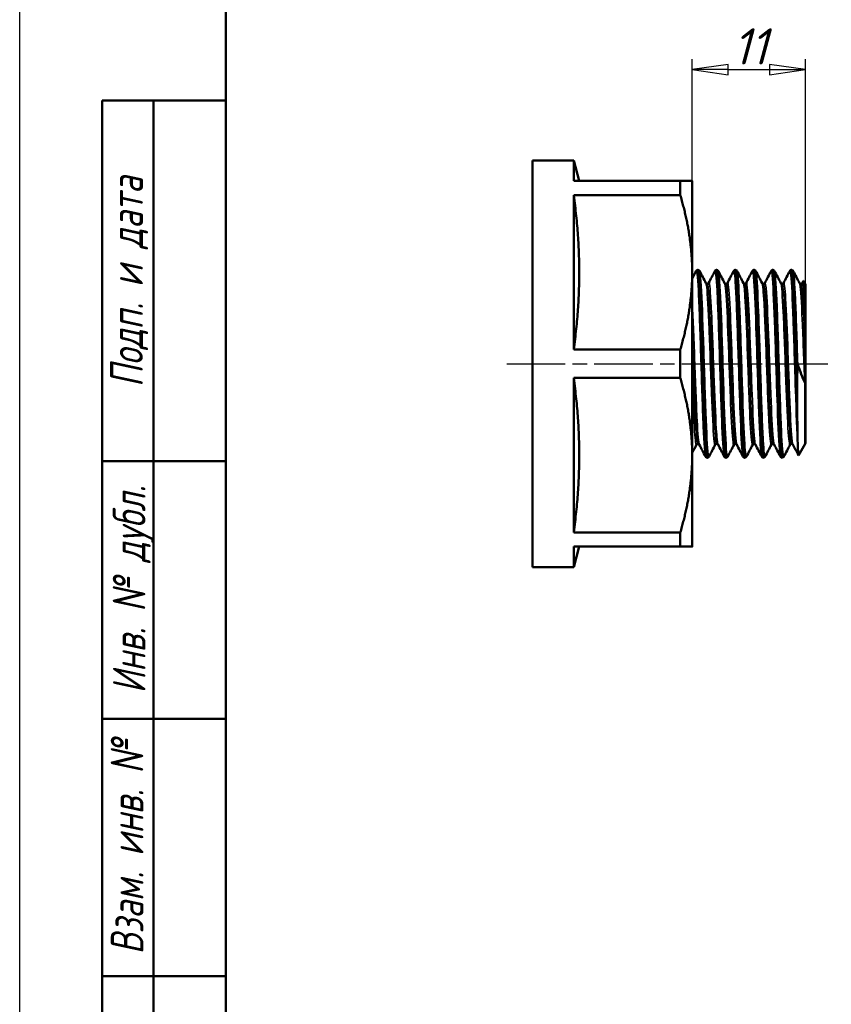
# Model space of a CAD drawing. Header units: millimetres. Extents: x -73 to 691, y -69 to 356.
# Tile 2 of 9: x 0 to 79, y 62 to 158. Entities that reach past the tile are written whole.
import ezdxf
from ezdxf.enums import TextEntityAlignment as Align

# ---------------------------------------------------------------- set-up
doc = ezdxf.new("R2010")
doc.units = ezdxf.units.MM
doc.linetypes.add('CHAIN', pattern=[0.7087, 0.4724, -0.0591, 0.1181, -0.0591])
for name, color, linetype, lineweight in [('Видимые тонкие (ГОСТ)', 7, 'Continuous', 35), ('Видимый контур (ГОСТ)', 7, 'Continuous', 50), ('Кромка (ГОСТ)', 7, 'Continuous', 50), ('Обозначение (ГОСТ)', 7, 'Continuous', 25), ('Осевая линия (ГОСТ)', 7, 'Continuous', 25), ('Размер (ГОСТ)', 7, 'Continuous', 25), ('Эскизная геометрия (ГОСТ)', 7, 'Continuous', 50)]:
    doc.layers.add(name, color=color, linetype=linetype, lineweight=lineweight)
doc.styles.get("Standard").update_dxf_attribs({"font": 'GOST Common Italic.ttf'})
doc.styles.add('Альтернативный текст (ГОСТ)', font='txt', dxfattribs={"width": 0.8})
doc.styles.add('Обычный текст (ГОСТ)', font='GOST Common Italic.ttf')
doc.dimstyles.new('Обычный (ГОСТ)', dxfattribs={"dimtxt": 3.5, "dimasz": 3.5, "dimexe": 1, "dimexo": 0, "dimgap": 0.5, "dimtad": 1, "dimrnd": 1e-08, "dimtxsty": 'Обычный текст (ГОСТ)', "dimblk": 'Filled-1', "dimcen": 0.09, "dimdle": 15, "dimclrd": 256, "dimclre": 256, "dimclrt": 256, "dimazin": 2, "dimtfac": 0.714286, "dimtdec": 3, "dimtmove": 0, "dimatfit": 3, "dimfxl": 1, "dimtolj": 1, "dimlwd": 25, "dimlwe": 25, "dimarcsym": 0})

# ---------------------------------------------------------------- blocks, each defined once
blk = doc.blocks.new('ГОСТ - Доп. графы 1')
at = {"layer": 'Эскизная геометрия (ГОСТ)'}
for p, q in [((-12, 0), (-12, 145)), ((-12, 145), (0, 145)), ((-7, 145), (-7, 0)), ((-12, 110), (-7, 110)), ((-7, 110), (0, 110)), ((-12, 85), (-7, 85)), ((-7, 85), (0, 85)), ((-12, 60), (-7, 60)), ((-7, 60), (0, 60))]:
    blk.add_line(p, q, dxfattribs=at)
at = {"layer": 'Обозначение (ГОСТ)', "char_height": 3.17, "attachment_point": 5, "rotation": 90, "style": 'Альтернативный текст (ГОСТ)'}
for s, insert, width in [('\\fGOST Common|b0|i1;\\H3.1700;Подп. и дата', (-9.373, 127.414), 34.76787), ('\\fGOST Common|b0|i1;\\H3.1700;Инв. № дубл.', (-8.947, 97.547), 24.84382), ('\\fGOST Common|b0|i1;\\H3.1700;Взам. инв. №', (-9.575, 72.532), 24.86686)]:
    blk.add_mtext(s, dxfattribs=dict(at, insert=insert, width=width))
at = {"layer": 'Обозначение (ГОСТ)', "lineweight": 30, "width": 0.8, "flags": 17}
for tag, p in [('Подп._и_дата_2', (-3.532, 127.511)), ('Инв._номер_дубликата', (-3.406, 97.466)), ('Взамен_инв._номера', (-3.46, 72.529)), ('Подп._и_дата_1', (-3.422, 42.352)), ('ИНВЕНТАРНЫЙ_НОМЕР', (-3.329, 12.683))]:
    blk.add_attdef(tag, text='', height=3.17, rotation=90, dxfattribs=at).set_placement(p, align=Align.MIDDLE_CENTER)
blk = doc.blocks.new('Рамки ГОСТ_ граница 297x210')
at = {"layer": 'Кромка (ГОСТ)', "lineweight": 25}
blk.add_line((0, 0), (0, 297), dxfattribs=at)
at = {"layer": 'Кромка (ГОСТ)'}
blk.add_line((20, 292), (20, 5), dxfattribs=at)
blk = doc.blocks.new('Filled-1')
at = {"color": 0}
for p, q in [((0, 0), (-1, 0.143)), ((-1, 0.143), (-1, -0.143)), ((-1, 0), (0, 0)), ((-1, -0.143), (0, 0))]:
    blk.add_line(p, q, dxfattribs=at)
at = {"color": 0, "flags": 128}
blk.add_lwpolyline([(-1, -0.143), (0, 0), (-1, 0.143), (-1, -0.143)], dxfattribs=at)
at = {"color": 0}
blk.add_solid([(-1, -0.143), (0, 0), (-1, 0.143), (-1, -0.143)], dxfattribs=at)
blk = doc.blocks.new('*D12')
at = {"layer": 'Defpoints', "color": 0, "linetype": 'Continuous', "transparency": 16777216}
for p in [(76.269, 153.01), (65.269, 142.197), (76.269, 132.16)]:
    blk.add_point(p, dxfattribs=at)
at = {"layer": 'Размер (ГОСТ)', "linetype": 'Continuous', "lineweight": 25, "transparency": 16777216}
for p, q in [((65.269, 142.197), (65.269, 154.01)), ((76.269, 132.16), (76.269, 154.01)), ((68.769, 153.01), (72.769, 153.01))]:
    blk.add_line(p, q, dxfattribs=at)
at = {"layer": 'Размер (ГОСТ)', "linetype": 'Continuous', "lineweight": 25, "transparency": 16777216, "xscale": 3.5, "yscale": 3.5, "zscale": 3.5, "rotation": 180}
blk.add_blockref('Filled-1', (65.269, 153.01), dxfattribs=at)
at = {"layer": 'Размер (ГОСТ)', "linetype": 'Continuous', "lineweight": 25, "transparency": 16777216, "xscale": 3.5, "yscale": 3.5, "zscale": 3.5}
blk.add_blockref('Filled-1', (76.269, 153.01), dxfattribs=at)
at = {"layer": 'Размер (ГОСТ)', "linetype": 'Continuous', "lineweight": 25, "transparency": 16777216, "insert": (69.229, 157.01), "char_height": 3.5, "attachment_point": 1, "style": 'Обычный текст (ГОСТ)'}
blk.add_mtext('\\A1;11', dxfattribs=at)

msp = doc.modelspace()

# ---------------------------------------------------------------- linework, layer by layer
at = {"layer": 'Видимые тонкие (ГОСТ)'}
for points, knots in [([(66.564, 115.443), (66.564, 115.443), (66.563, 115.444), (66.563, 115.444), (66.489, 115.593), (66.414, 116.68), (66.34, 118.407), (66.265, 120.13), (66.191, 122.471), (66.117, 124.789), (66.042, 127.126), (65.967, 129.413), (65.892, 131.016), (65.817, 132.609), (65.743, 133.508), (65.668, 133.467), (65.664, 133.465), (65.66, 133.459), (65.656, 133.451)], [39.33138, 39.33138, 39.33138, 39.33138, 39.333688, 39.333688, 39.333688, 40.107093, 40.107093, 40.107093, 40.878574, 40.878574, 40.878574, 41.656381, 41.656381, 41.656381, 42.429336, 42.429336, 42.429336, 42.472972, 42.472972, 42.472972, 42.472972]), ([(66.904, 115.452), (66.865, 115.378), (66.826, 115.54), (66.787, 115.944), (66.713, 116.723), (66.638, 118.39), (66.563, 120.486), (66.489, 122.576), (66.414, 125.066), (66.34, 127.275), (66.265, 129.478), (66.191, 131.375), (66.117, 132.447), (66.076, 133.029), (66.036, 133.365), (65.996, 133.443)], [32.925251, 32.925251, 32.925251, 32.925251, 33.327225, 33.327225, 33.327225, 34.102939, 34.102939, 34.102939, 34.876344, 34.876344, 34.876344, 35.647825, 35.647825, 35.647825, 36.066844, 36.066844, 36.066844, 36.066844]), ([(68.38, 115.445), (68.371, 115.461), (68.362, 115.49), (68.353, 115.532), (68.279, 115.888), (68.204, 117.18), (68.129, 119.049), (68.055, 120.916), (67.98, 123.337), (67.905, 125.646), (67.831, 127.952), (67.756, 130.119), (67.682, 131.552), (67.612, 132.896), (67.542, 133.581), (67.472, 133.451)], [33.048194, 33.048194, 33.048194, 33.048194, 33.140081, 33.140081, 33.140081, 33.916062, 33.916062, 33.916062, 34.69082, 34.69082, 34.69082, 35.464453, 35.464453, 35.464453, 36.189787, 36.189787, 36.189787, 36.189787]), ([(68.72, 115.451), (68.673, 115.363), (68.625, 115.629), (68.578, 116.242), (68.503, 117.213), (68.428, 119.044), (68.353, 121.227), (68.279, 123.407), (68.204, 125.912), (68.129, 128.051), (68.055, 130.187), (67.98, 131.933), (67.905, 132.808), (67.874, 133.173), (67.843, 133.385), (67.812, 133.443)], [26.642066, 26.642066, 26.642066, 26.642066, 27.132028, 27.132028, 27.132028, 27.909331, 27.909331, 27.909331, 28.685313, 28.685313, 28.685313, 29.460071, 29.460071, 29.460071, 29.783659, 29.783659, 29.783659, 29.783659]), ([(70.196, 115.448), (70.178, 115.481), (70.16, 115.567), (70.141, 115.709), (70.067, 116.286), (69.992, 117.77), (69.918, 119.755), (69.844, 121.738), (69.769, 124.198), (69.695, 126.462), (69.62, 128.724), (69.546, 130.763), (69.472, 132.023), (69.41, 133.06), (69.349, 133.559), (69.288, 133.449)], [26.765009, 26.765009, 26.765009, 26.765009, 26.954588, 26.954588, 26.954588, 27.727296, 27.727296, 27.727296, 28.499521, 28.499521, 28.499521, 29.271285, 29.271285, 29.271285, 29.906602, 29.906602, 29.906602, 29.906602]), ([(70.536, 115.447), (70.479, 115.344), (70.422, 115.765), (70.365, 116.665), (70.29, 117.841), (70.216, 119.822), (70.141, 122.064), (70.067, 124.305), (69.992, 126.782), (69.918, 128.815), (69.844, 130.847), (69.769, 132.412), (69.695, 133.083), (69.672, 133.285), (69.65, 133.405), (69.628, 133.446)], [20.358881, 20.358881, 20.358881, 20.358881, 20.950623, 20.950623, 20.950623, 21.723839, 21.723839, 21.723839, 22.496547, 22.496547, 22.496547, 23.268771, 23.268771, 23.268771, 23.500474, 23.500474, 23.500474, 23.500474]), ([(72.012, 115.45), (71.986, 115.498), (71.96, 115.654), (71.934, 115.919), (71.859, 116.682), (71.784, 118.34), (71.709, 120.434), (71.634, 122.525), (71.56, 125.028), (71.485, 127.248), (71.41, 129.467), (71.335, 131.378), (71.26, 132.453), (71.208, 133.202), (71.156, 133.54), (71.104, 133.445)], [20.481824, 20.481824, 20.481824, 20.481824, 20.752626, 20.752626, 20.752626, 21.530073, 21.530073, 21.530073, 22.306841, 22.306841, 22.306841, 23.082956, 23.082956, 23.082956, 23.623416, 23.623416, 23.623416, 23.623416]), ([(72.352, 115.445), (72.288, 115.328), (72.223, 115.89), (72.159, 117.035), (72.084, 118.369), (72.009, 120.479), (71.934, 122.778), (71.859, 125.076), (71.784, 127.536), (71.709, 129.476), (71.634, 131.416), (71.56, 132.814), (71.485, 133.284), (71.471, 133.369), (71.458, 133.424), (71.444, 133.448)], [14.075696, 14.075696, 14.075696, 14.075696, 14.743726, 14.743726, 14.743726, 15.521877, 15.521877, 15.521877, 16.299324, 16.299324, 16.299324, 17.076092, 17.076092, 17.076092, 17.217288, 17.217288, 17.217288, 17.217288]), ([(73.828, 115.451), (73.795, 115.514), (73.761, 115.755), (73.728, 116.172), (73.653, 117.096), (73.579, 118.873), (73.505, 121.018), (73.43, 123.163), (73.356, 125.652), (73.282, 127.804), (73.208, 129.956), (73.133, 131.747), (73.059, 132.69), (73.013, 133.276), (72.967, 133.53), (72.92, 133.444)], [14.198638, 14.198638, 14.198638, 14.198638, 14.546708, 14.546708, 14.546708, 15.318086, 15.318086, 15.318086, 16.089254, 16.089254, 16.089254, 16.860217, 16.860217, 16.860217, 17.340231, 17.340231, 17.340231, 17.340231]), ([(74.168, 115.443), (74.096, 115.306), (74.023, 116.052), (73.951, 117.492), (73.876, 118.969), (73.802, 121.161), (73.728, 123.467), (73.653, 125.773), (73.579, 128.168), (73.505, 129.996), (73.43, 131.825), (73.356, 133.067), (73.282, 133.384), (73.275, 133.415), (73.267, 133.437), (73.26, 133.45)], [7.79251, 7.79251, 7.79251, 7.79251, 8.544363, 8.544363, 8.544363, 9.315958, 9.315958, 9.315958, 10.087337, 10.087337, 10.087337, 10.858505, 10.858505, 10.858505, 10.934103, 10.934103, 10.934103, 10.934103]), ([(75.514, 116.589), (75.439, 117.731), (75.365, 119.686), (75.29, 121.918), (75.216, 124.15), (75.141, 126.632), (75.067, 128.684), (74.992, 130.736), (74.918, 132.334), (74.843, 133.041), (74.808, 133.38), (74.772, 133.512), (74.736, 133.443)], [8.367381, 8.367381, 8.367381, 8.367381, 9.140659, 9.140659, 9.140659, 9.913678, 9.913678, 9.913678, 10.686445, 10.686445, 10.686445, 11.057046, 11.057046, 11.057046, 11.057046]), ([(75.514, 124.402), (75.439, 126.728), (75.365, 129.044), (75.29, 130.716), (75.219, 132.319), (75.147, 133.311), (75.076, 133.451)], [3.136632, 3.136632, 3.136632, 3.136632, 3.909909, 3.909909, 3.909909, 4.650918, 4.650918, 4.650918, 4.650918]), ([(67.511, 116.615), (67.466, 116.53), (67.42, 116.729), (67.375, 117.211), (67.298, 118.027), (67.221, 119.645), (67.144, 121.594), (67.066, 123.573), (66.988, 125.867), (66.91, 127.79), (66.832, 129.697), (66.755, 131.213), (66.677, 131.89), (66.652, 132.106), (66.628, 132.236), (66.603, 132.281)], [32.916193, 32.916193, 32.916193, 32.916193, 33.387585, 33.387585, 33.387585, 34.185976, 34.185976, 34.185976, 34.996801, 34.996801, 34.996801, 35.801185, 35.801185, 35.801185, 36.057786, 36.057786, 36.057786, 36.057786]), ([(67.642, 116.68), (67.638, 116.68), (67.635, 116.681), (67.631, 116.685), (67.554, 116.763), (67.476, 117.715), (67.399, 119.26), (67.322, 120.804), (67.245, 122.919), (67.168, 124.988), (67.089, 127.108), (67.009, 129.15), (66.93, 130.487), (66.865, 131.594), (66.799, 132.206), (66.734, 132.213)], [32.986723, 32.986723, 32.986723, 32.986723, 33.024502, 33.024502, 33.024502, 33.82632, 33.82632, 33.82632, 34.627156, 34.627156, 34.627156, 35.448219, 35.448219, 35.448219, 36.128316, 36.128316, 36.128316, 36.128316]), ([(67.773, 116.613), (67.717, 116.725), (67.661, 117.267), (67.606, 118.179), (67.529, 119.443), (67.452, 121.399), (67.375, 123.477), (67.298, 125.552), (67.221, 127.723), (67.144, 129.356), (67.066, 131.015), (66.988, 132.097), (66.91, 132.278), (66.895, 132.313), (66.88, 132.314), (66.865, 132.284)], [33.057252, 33.057252, 33.057252, 33.057252, 33.634387, 33.634387, 33.634387, 34.433743, 34.433743, 34.433743, 35.232135, 35.232135, 35.232135, 36.04296, 36.04296, 36.04296, 36.198845, 36.198845, 36.198845, 36.198845]), ([(69.327, 116.615), (69.295, 116.552), (69.263, 116.632), (69.23, 116.861), (69.153, 117.407), (69.077, 118.795), (69, 120.621), (68.922, 122.468), (68.844, 124.74), (68.766, 126.762), (68.689, 128.779), (68.611, 130.52), (68.533, 131.468), (68.495, 131.934), (68.457, 132.206), (68.419, 132.279)], [26.633008, 26.633008, 26.633008, 26.633008, 26.967933, 26.967933, 26.967933, 27.765845, 27.765845, 27.765845, 28.573249, 28.573249, 28.573249, 29.379034, 29.379034, 29.379034, 29.774601, 29.774601, 29.774601, 29.774601]), ([(69.458, 116.682), (69.392, 116.688), (69.327, 117.299), (69.262, 118.405), (69.184, 119.707), (69.107, 121.678), (69.03, 123.741), (68.952, 125.838), (68.873, 128.003), (68.795, 129.582), (68.717, 131.153), (68.639, 132.125), (68.561, 132.209), (68.558, 132.213), (68.554, 132.215), (68.55, 132.215)], [26.703538, 26.703538, 26.703538, 26.703538, 27.383038, 27.383038, 27.383038, 28.183355, 28.183355, 28.183355, 28.996623, 28.996623, 28.996623, 29.804971, 29.804971, 29.804971, 29.84513, 29.84513, 29.84513, 29.84513]), ([(69.589, 116.615), (69.546, 116.698), (69.504, 117.029), (69.461, 117.596), (69.384, 118.621), (69.307, 120.404), (69.23, 122.425), (69.153, 124.445), (69.077, 126.677), (69, 128.472), (68.922, 130.289), (68.844, 131.634), (68.766, 132.107), (68.738, 132.281), (68.709, 132.336), (68.681, 132.28)], [26.774067, 26.774067, 26.774067, 26.774067, 27.215738, 27.215738, 27.215738, 28.014092, 28.014092, 28.014092, 28.812004, 28.812004, 28.812004, 29.619408, 29.619408, 29.619408, 29.91566, 29.91566, 29.91566, 29.91566]), ([(71.143, 116.612), (71.122, 116.57), (71.101, 116.589), (71.081, 116.672), (71.003, 116.978), (70.926, 118.158), (70.849, 119.865), (70.771, 121.571), (70.694, 123.781), (70.617, 125.848), (70.54, 127.912), (70.463, 129.806), (70.386, 130.975), (70.335, 131.734), (70.285, 132.18), (70.235, 132.28)], [20.349823, 20.349823, 20.349823, 20.349823, 20.566557, 20.566557, 20.566557, 21.368733, 21.368733, 21.368733, 22.170282, 22.170282, 22.170282, 22.971233, 22.971233, 22.971233, 23.491415, 23.491415, 23.491415, 23.491415]), ([(71.274, 116.686), (71.222, 116.691), (71.17, 117.069), (71.117, 117.792), (71.04, 118.867), (70.962, 120.688), (70.885, 122.719), (70.807, 124.749), (70.73, 126.96), (70.652, 128.702), (70.575, 130.442), (70.498, 131.69), (70.42, 132.078), (70.402, 132.169), (70.384, 132.213), (70.366, 132.211)], [20.420352, 20.420352, 20.420352, 20.420352, 20.962187, 20.962187, 20.962187, 21.766823, 21.766823, 21.766823, 22.570825, 22.570825, 22.570825, 23.374221, 23.374221, 23.374221, 23.561945, 23.561945, 23.561945, 23.561945]), ([(71.405, 116.615), (71.374, 116.672), (71.343, 116.859), (71.313, 117.177), (71.235, 117.975), (71.158, 119.589), (71.081, 121.543), (71.003, 123.496), (70.926, 125.763), (70.849, 127.679), (70.771, 129.593), (70.694, 131.131), (70.617, 131.842), (70.577, 132.211), (70.537, 132.355), (70.497, 132.279)], [20.490882, 20.490882, 20.490882, 20.490882, 20.809888, 20.809888, 20.809888, 21.612716, 21.612716, 21.612716, 22.414892, 22.414892, 22.414892, 23.216441, 23.216441, 23.216441, 23.632474, 23.632474, 23.632474, 23.632474]), ([(72.959, 116.607), (72.956, 116.601), (72.953, 116.596), (72.949, 116.593), (72.869, 116.515), (72.789, 117.388), (72.709, 118.94), (72.632, 120.448), (72.554, 122.576), (72.476, 124.69), (72.398, 126.802), (72.321, 128.871), (72.243, 130.286), (72.179, 131.448), (72.115, 132.155), (72.051, 132.284)], [14.066637, 14.066637, 14.066637, 14.066637, 14.101144, 14.101144, 14.101144, 14.931501, 14.931501, 14.931501, 15.73883, 15.73883, 15.73883, 16.545337, 16.545337, 16.545337, 17.20823, 17.20823, 17.20823, 17.20823]), ([(73.09, 116.687), (73.058, 116.686), (73.025, 116.828), (72.993, 117.118), (72.912, 117.833), (72.832, 119.442), (72.751, 121.434), (72.673, 123.367), (72.595, 125.633), (72.517, 127.555), (72.439, 129.474), (72.361, 131.025), (72.283, 131.743), (72.25, 132.054), (72.216, 132.208), (72.182, 132.207)], [14.137167, 14.137167, 14.137167, 14.137167, 14.47463, 14.47463, 14.47463, 15.309662, 15.309662, 15.309662, 16.119514, 16.119514, 16.119514, 16.928536, 16.928536, 16.928536, 17.27876, 17.27876, 17.27876, 17.27876]), ([(73.221, 116.61), (73.207, 116.635), (73.194, 116.686), (73.18, 116.764), (73.103, 117.204), (73.026, 118.498), (72.949, 120.268), (72.869, 122.11), (72.789, 124.445), (72.709, 126.541), (72.632, 128.58), (72.554, 130.365), (72.476, 131.368), (72.422, 132.068), (72.367, 132.38), (72.313, 132.281)], [14.207696, 14.207696, 14.207696, 14.207696, 14.349401, 14.349401, 14.349401, 15.147303, 15.147303, 15.147303, 15.97766, 15.97766, 15.97766, 16.784989, 16.784989, 16.784989, 17.349289, 17.349289, 17.349289, 17.349289]), ([(74.775, 116.608), (74.705, 116.479), (74.635, 117.06), (74.565, 118.224), (74.488, 119.503), (74.411, 121.469), (74.334, 123.55), (74.257, 125.629), (74.18, 127.796), (74.103, 129.417), (74.026, 131.038), (73.949, 132.094), (73.872, 132.277), (73.871, 132.28), (73.869, 132.284), (73.867, 132.287)], [7.783452, 7.783452, 7.783452, 7.783452, 8.511048, 8.511048, 8.511048, 9.310349, 9.310349, 9.310349, 10.1094, 10.1094, 10.1094, 10.908209, 10.908209, 10.908209, 10.925045, 10.925045, 10.925045, 10.925045]), ([(74.906, 116.684), (74.886, 116.682), (74.865, 116.738), (74.845, 116.853), (74.768, 117.29), (74.69, 118.578), (74.613, 120.341), (74.536, 122.103), (74.459, 124.315), (74.381, 126.329), (74.304, 128.342), (74.227, 130.131), (74.15, 131.17), (74.099, 131.851), (74.049, 132.204), (73.998, 132.208)], [7.853982, 7.853982, 7.853982, 7.853982, 8.06581, 8.06581, 8.06581, 8.867772, 8.867772, 8.867772, 9.669476, 9.669476, 9.669476, 10.470927, 10.470927, 10.470927, 10.995574, 10.995574, 10.995574, 10.995574]), ([(75.037, 116.607), (75.034, 116.614), (75.031, 116.621), (75.027, 116.63), (74.95, 116.847), (74.873, 117.938), (74.796, 119.584), (74.719, 121.23), (74.642, 123.409), (74.565, 125.485), (74.488, 127.561), (74.411, 129.507), (74.334, 130.756), (74.266, 131.864), (74.197, 132.411), (74.129, 132.286)], [7.924511, 7.924511, 7.924511, 7.924511, 7.95783, 7.95783, 7.95783, 8.75765, 8.75765, 8.75765, 9.557207, 9.557207, 9.557207, 10.356508, 10.356508, 10.356508, 11.066104, 11.066104, 11.066104, 11.066104]), ([(76.185, 122.631), (76.107, 124.673), (76.03, 126.906), (75.953, 128.675), (75.876, 130.444), (75.799, 131.727), (75.721, 132.147), (75.709, 132.216), (75.696, 132.262), (75.683, 132.285)], [2.908405, 2.908405, 2.908405, 2.908405, 3.709636, 3.709636, 3.709636, 4.510572, 4.510572, 4.510572, 4.641859, 4.641859, 4.641859, 4.641859]), ([(76.237, 125.274), (76.16, 127.343), (76.083, 129.305), (76.005, 130.581), (75.942, 131.63), (75.878, 132.205), (75.814, 132.212)], [3.248226, 3.248226, 3.248226, 3.248226, 4.051882, 4.051882, 4.051882, 4.712389, 4.712389, 4.712389, 4.712389]), ([(76.185, 130.156), (76.107, 131.599), (76.03, 132.39), (75.953, 132.299), (75.95, 132.296), (75.948, 132.292), (75.945, 132.287)], [3.954564, 3.954564, 3.954564, 3.954564, 4.7557952, 4.7557952, 4.7557952, 4.7829185, 4.7829185, 4.7829185, 4.7829185]), ([(65.957, 116.608), (65.886, 116.748), (65.816, 117.595), (65.746, 118.96), (65.667, 120.508), (65.587, 122.701), (65.508, 124.86), (65.428, 127.02), (65.349, 129.114), (65.269, 130.495)], [39.340438, 39.340438, 39.340438, 39.340438, 40.067823, 40.067823, 40.067823, 40.893278, 40.893278, 40.893278, 41.718733, 41.718733, 41.718733, 41.718733]), ([(65.826, 116.685), (65.804, 116.683), (65.782, 116.748), (65.759, 116.883), (65.682, 117.355), (65.605, 118.67), (65.528, 120.446), (65.451, 122.223), (65.374, 124.437), (65.297, 126.441), (65.288, 126.679), (65.278, 126.915), (65.269, 127.147)], [39.269908, 39.269908, 39.269908, 39.269908, 39.499446, 39.499446, 39.499446, 40.299632, 40.299632, 40.299632, 41.100238, 41.100238, 41.100238, 41.195653, 41.195653, 41.195653, 41.195653]), ([(65.695, 116.612), (65.633, 116.499), (65.57, 116.935), (65.508, 117.861), (65.428, 119.041), (65.349, 121), (65.269, 123.132)], [39.199379, 39.199379, 39.199379, 39.199379, 39.847119, 39.847119, 39.847119, 40.672574, 40.672574, 40.672574, 40.672574])]:
    msp.add_open_spline(points, degree=3, knots=knots, dxfattribs=at)
at = {"layer": 'Видимый контур (ГОСТ)'}
for p, q in [((49.769, 104.697), (49.769, 144.197)), ((49.769, 144.197), (53.769, 144.197)), ((53.769, 142.197), (53.769, 144.197)), ((54.305, 142.197), (53.769, 144.197)), ((64.114, 142.197), (53.769, 142.197)), ((64.114, 142.197), (64.114, 140.822)), ((65.269, 133.322), (65.269, 142.197)), ((64.114, 140.822), (53.769, 140.822)), ((53.769, 125.822), (53.769, 140.822)), ((65.269, 115.572), (65.269, 133.322)), ((65.817, 133.56), (65.834, 133.56)), ((67.633, 133.56), (67.65, 133.56)), ((69.449, 133.56), (69.466, 133.56)), ((71.266, 133.56), (71.283, 133.56)), ((73.082, 133.56), (73.099, 133.56)), ((74.898, 133.56), (74.915, 133.56)), ((75.945, 132.287), (76.059, 132.505)), ((76.238, 132.215), (76.069, 132.506)), ((76.238, 132.215), (76.238, 116.68)), ((76.269, 132.16), (76.238, 132.215)), ((76.238, 116.68), (76.238, 132.215)), ((76.269, 116.734), (76.269, 132.16)), ((64.114, 125.822), (53.769, 125.822)), ((64.114, 125.822), (64.114, 123.072)), ((64.114, 123.072), (53.769, 123.072)), ((53.769, 108.072), (53.769, 123.072)), ((75.461, 121.59), (75.461, 121.087)), ((76.238, 116.68), (75.592, 115.561)), ((76.269, 116.734), (76.238, 116.68)), ((65.269, 106.697), (65.269, 115.572)), ((66.725, 115.334), (66.742, 115.334)), ((68.541, 115.334), (68.558, 115.334)), ((70.357, 115.334), (70.374, 115.334)), ((72.174, 115.334), (72.191, 115.334)), ((73.99, 115.334), (74.007, 115.334)), ((64.114, 108.072), (53.769, 108.072)), ((64.114, 108.072), (64.114, 106.697)), ((64.114, 106.697), (53.769, 106.697)), ((53.769, 104.697), (53.769, 106.697)), ((54.305, 106.697), (53.769, 104.697)), ((49.769, 104.697), (53.769, 104.697))]:
    msp.add_line(p, q, dxfattribs=at)
for points, weights in [([(64.114, 142.197), (65.269, 142.197), (65.269, 142.197)], [1.00630263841, 1.03101684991, 1]), ([(53.769, 125.822), (54.787, 133.322), (53.769, 140.822)], [1, 1.11267605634, 1]), ([(65.269, 133.322), (65.269, 136.872), (64.114, 140.822)], [1, 1.03101684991, 1.00630263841]), ([(64.114, 125.822), (65.269, 129.772), (65.269, 133.322)], [1.00630263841, 1.03101684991, 1]), ([(53.769, 108.072), (54.787, 115.572), (53.769, 123.072)], [1, 1.11267605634, 1]), ([(65.269, 115.572), (65.269, 119.122), (64.114, 123.072)], [1, 1.03101684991, 1.00630263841]), ([(64.114, 108.072), (65.269, 112.022), (65.269, 115.572)], [1.00630263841, 1.03101684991, 1]), ([(65.269, 106.697), (65.269, 106.697), (64.114, 106.697)], [1, 1.03101684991, 1.00630263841])]:
    msp.add_rational_spline(points, weights, degree=2, dxfattribs=at)
for points in [[(65.269, 132.71), (65.398, 132.957), (65.527, 133.204), (65.656, 133.451)], [(65.996, 133.451), (66.198, 133.063), (66.4, 132.675), (66.603, 132.287)], [(66.865, 132.287), (67.067, 132.675), (67.27, 133.063), (67.472, 133.451)], [(67.812, 133.451), (68.014, 133.063), (68.217, 132.675), (68.419, 132.287)], [(68.681, 132.287), (68.883, 132.675), (69.086, 133.063), (69.288, 133.451)], [(69.628, 133.451), (69.83, 133.063), (70.033, 132.675), (70.235, 132.287)], [(70.497, 132.287), (70.699, 132.675), (70.902, 133.063), (71.104, 133.451)], [(71.444, 133.451), (71.646, 133.063), (71.849, 132.675), (72.051, 132.287)], [(72.313, 132.287), (72.515, 132.675), (72.718, 133.063), (72.92, 133.451)], [(73.26, 133.451), (73.462, 133.063), (73.665, 132.675), (73.867, 132.287)], [(74.129, 132.287), (74.332, 132.675), (74.534, 133.063), (74.736, 133.451)], [(75.076, 133.451), (75.279, 133.063), (75.481, 132.675), (75.683, 132.287)], [(65.695, 116.607), (65.553, 116.335), (65.411, 116.063), (65.269, 115.791)], [(66.564, 115.443), (66.362, 115.831), (66.159, 116.219), (65.957, 116.607)], [(67.511, 116.607), (67.309, 116.219), (67.106, 115.831), (66.904, 115.443)], [(68.38, 115.443), (68.178, 115.831), (67.975, 116.219), (67.773, 116.607)], [(69.327, 116.607), (69.125, 116.219), (68.922, 115.831), (68.72, 115.443)], [(70.196, 115.443), (69.994, 115.831), (69.791, 116.219), (69.589, 116.607)], [(71.143, 116.607), (70.941, 116.219), (70.738, 115.831), (70.536, 115.443)], [(72.012, 115.443), (71.81, 115.831), (71.607, 116.219), (71.405, 116.607)], [(72.959, 116.607), (72.757, 116.219), (72.554, 115.831), (72.352, 115.443)], [(73.828, 115.443), (73.626, 115.831), (73.423, 116.219), (73.221, 116.607)], [(74.775, 116.607), (74.573, 116.219), (74.37, 115.831), (74.168, 115.443)], [(75.582, 115.562), (75.401, 115.91), (75.219, 116.259), (75.037, 116.607)]]:
    msp.add_open_spline(points, degree=3, dxfattribs=at)
for points, knots in [([(65.656, 133.451), (65.664, 133.467), (65.675, 133.486), (65.709, 133.519), (65.724, 133.531), (65.764, 133.551), (65.79, 133.559), (65.817, 133.56)], [0, 0, 0, 0, 0.02826314, 0.02826314, 0.04295566, 0.04295566, 0.05817409, 0.05817409, 0.05817409, 0.05817409]), ([(65.817, 133.552), (65.857, 133.553), (65.897, 133.294), (65.938, 132.78), (66.012, 131.833), (66.086, 130.028), (66.16, 127.858), (66.235, 125.688), (66.309, 123.178), (66.383, 121.011), (66.457, 118.844), (66.531, 117.046), (66.606, 116.105), (66.646, 115.599), (66.685, 115.343), (66.725, 115.343)], [-42.412913, -42.412913, -42.412913, -42.412913, -41.994835, -41.994835, -41.994835, -41.224317, -41.224317, -41.224317, -40.454037, -40.454037, -40.454037, -39.683989, -39.683989, -39.683989, -39.269908, -39.269908, -39.269908, -39.269908]), ([(66.743, 115.335), (66.67, 115.333), (66.597, 116.23), (66.525, 117.796), (66.45, 119.397), (66.376, 121.679), (66.302, 124.019), (66.228, 126.353), (66.154, 128.718), (66.08, 130.471), (66.005, 132.237), (65.93, 133.362), (65.856, 133.535), (65.848, 133.552), (65.841, 133.56), (65.834, 133.559)], [32.98531, 32.98531, 32.98531, 32.98531, 33.739382, 33.739382, 33.739382, 34.510479, 34.510479, 34.510479, 35.279726, 35.279726, 35.279726, 36.054663, 36.054663, 36.054663, 36.128316, 36.128316, 36.128316, 36.128316]), ([(65.835, 133.56), (65.871, 133.558), (65.905, 133.544), (65.95, 133.514), (65.964, 133.498), (65.984, 133.472), (65.99, 133.461), (65.996, 133.451)], [0, 0, 0, 0, 0.02086614, 0.02086614, 0.04037668, 0.04037668, 0.05814502, 0.05814502, 0.05814502, 0.05814502]), ([(67.472, 133.451), (67.48, 133.467), (67.491, 133.486), (67.525, 133.519), (67.54, 133.531), (67.58, 133.551), (67.606, 133.559), (67.633, 133.56)], [0, 0, 0, 0, 0.02826314, 0.02826314, 0.04295566, 0.04295566, 0.05817409, 0.05817409, 0.05817409, 0.05817409]), ([(67.633, 133.553), (67.661, 133.556), (67.689, 133.431), (67.718, 133.176), (67.792, 132.505), (67.866, 130.939), (67.94, 128.902), (68.014, 126.865), (68.088, 124.381), (68.162, 122.123), (68.238, 119.805), (68.314, 117.755), (68.39, 116.556), (68.44, 115.76), (68.491, 115.346), (68.541, 115.341)], [-36.129728, -36.129728, -36.129728, -36.129728, -35.837024, -35.837024, -35.837024, -35.068245, -35.068245, -35.068245, -34.299658, -34.299658, -34.299658, -33.510517, -33.510517, -33.510517, -32.986723, -32.986723, -32.986723, -32.986723]), ([(68.559, 115.336), (68.55, 115.335), (68.542, 115.345), (68.534, 115.367), (68.459, 115.567), (68.384, 116.717), (68.31, 118.501), (68.235, 120.283), (68.161, 122.675), (68.086, 125.02), (68.012, 127.362), (67.937, 129.631), (67.863, 131.206), (67.792, 132.704), (67.721, 133.556), (67.65, 133.56)], [26.702125, 26.702125, 26.702125, 26.702125, 26.788411, 26.788411, 26.788411, 27.563487, 27.563487, 27.563487, 28.337266, 28.337266, 28.337266, 29.109848, 29.109848, 29.109848, 29.84513, 29.84513, 29.84513, 29.84513]), ([(67.651, 133.56), (67.687, 133.558), (67.722, 133.544), (67.767, 133.514), (67.781, 133.498), (67.8, 133.472), (67.806, 133.461), (67.812, 133.451)], [0, 0, 0, 0, 0.02086614, 0.02086614, 0.04037668, 0.04037668, 0.05814502, 0.05814502, 0.05814502, 0.05814502]), ([(69.288, 133.451), (69.296, 133.467), (69.307, 133.486), (69.341, 133.519), (69.356, 133.531), (69.396, 133.551), (69.422, 133.559), (69.449, 133.56)], [0, 0, 0, 0, 0.02826314, 0.02826314, 0.04295566, 0.04295566, 0.05817409, 0.05817409, 0.05817409, 0.05817409]), ([(69.449, 133.555), (69.47, 133.558), (69.49, 133.493), (69.511, 133.357), (69.585, 132.864), (69.66, 131.443), (69.734, 129.486), (69.809, 127.53), (69.883, 125.06), (69.958, 122.753), (70.032, 120.448), (70.106, 118.333), (70.181, 116.986), (70.24, 115.92), (70.299, 115.345), (70.357, 115.338)], [-29.846543, -29.846543, -29.846543, -29.846543, -29.633614, -29.633614, -29.633614, -28.860195, -28.860195, -28.860195, -28.087374, -28.087374, -28.087374, -27.315124, -27.315124, -27.315124, -26.703538, -26.703538, -26.703538, -26.703538]), ([(70.375, 115.338), (70.359, 115.336), (70.342, 115.376), (70.326, 115.461), (70.252, 115.85), (70.178, 117.169), (70.103, 119.058), (70.029, 120.945), (69.955, 123.381), (69.881, 125.7), (69.806, 128.017), (69.732, 130.191), (69.658, 131.631), (69.594, 132.869), (69.53, 133.552), (69.466, 133.558)], [20.41894, 20.41894, 20.41894, 20.41894, 20.587158, 20.587158, 20.587158, 21.358334, 21.358334, 21.358334, 22.12901, 22.12901, 22.12901, 22.899209, 22.899209, 22.899209, 23.561945, 23.561945, 23.561945, 23.561945]), ([(69.467, 133.56), (69.503, 133.558), (69.538, 133.544), (69.583, 133.514), (69.597, 133.498), (69.616, 133.472), (69.623, 133.461), (69.628, 133.451)], [0, 0, 0, 0, 0.02086614, 0.02086614, 0.04037668, 0.04037668, 0.05814502, 0.05814502, 0.05814502, 0.05814502]), ([(71.104, 133.451), (71.113, 133.467), (71.123, 133.486), (71.157, 133.519), (71.172, 133.531), (71.213, 133.551), (71.238, 133.559), (71.265, 133.56)], [0, 0, 0, 0, 0.02826314, 0.02826314, 0.04295566, 0.04295566, 0.05817409, 0.05817409, 0.05817409, 0.05817409]), ([(71.265, 133.558), (71.275, 133.56), (71.285, 133.545), (71.295, 133.514), (71.369, 133.28), (71.443, 132.111), (71.517, 130.326), (71.591, 128.541), (71.665, 126.161), (71.739, 123.83), (71.817, 121.391), (71.894, 119.039), (71.972, 117.467), (72.039, 116.104), (72.106, 115.341), (72.174, 115.336)], [-23.563357, -23.563357, -23.563357, -23.563357, -23.461627, -23.461627, -23.461627, -22.692314, -22.692314, -22.692314, -21.923407, -21.923407, -21.923407, -21.118641, -21.118641, -21.118641, -20.420352, -20.420352, -20.420352, -20.420352]), ([(71.283, 133.56), (71.32, 133.558), (71.354, 133.544), (71.399, 133.514), (71.413, 133.498), (71.432, 133.472), (71.439, 133.461), (71.444, 133.451)], [0, 0, 0, 0, 0.02086614, 0.02086614, 0.04037668, 0.04037668, 0.05814502, 0.05814502, 0.05814502, 0.05814502]), ([(72.191, 115.341), (72.166, 115.338), (72.141, 115.436), (72.116, 115.64), (72.041, 116.245), (71.966, 117.773), (71.891, 119.801), (71.817, 121.827), (71.742, 124.328), (71.667, 126.616), (71.592, 128.901), (71.518, 130.946), (71.443, 132.188), (71.39, 133.079), (71.336, 133.549), (71.283, 133.554)], [14.135754, 14.135754, 14.135754, 14.135754, 14.396836, 14.396836, 14.396836, 15.172887, 15.172887, 15.172887, 15.948242, 15.948242, 15.948242, 16.722927, 16.722927, 16.722927, 17.27876, 17.27876, 17.27876, 17.27876]), ([(72.92, 133.451), (72.929, 133.467), (72.939, 133.486), (72.973, 133.519), (72.988, 133.531), (73.029, 133.551), (73.055, 133.559), (73.081, 133.56)], [0, 0, 0, 0, 0.02826314, 0.02826314, 0.04295566, 0.04295566, 0.05817409, 0.05817409, 0.05817409, 0.05817409]), ([(73.081, 133.56), (73.084, 133.56), (73.087, 133.559), (73.09, 133.556), (73.164, 133.487), (73.239, 132.475), (73.313, 130.796), (73.387, 129.119), (73.461, 126.796), (73.535, 124.459), (73.609, 122.123), (73.683, 119.8), (73.758, 118.12), (73.832, 116.424), (73.907, 115.402), (73.982, 115.338), (73.984, 115.336), (73.987, 115.334), (73.99, 115.335)], [-17.280172, -17.280172, -17.280172, -17.280172, -17.249253, -17.249253, -17.249253, -16.478779, -16.478779, -16.478779, -15.709217, -15.709217, -15.709217, -14.940474, -14.940474, -14.940474, -14.164526, -14.164526, -14.164526, -14.137167, -14.137167, -14.137167, -14.137167]), ([(73.099, 133.56), (73.136, 133.558), (73.17, 133.544), (73.215, 133.514), (73.229, 133.498), (73.248, 133.472), (73.255, 133.461), (73.26, 133.451)], [0, 0, 0, 0, 0.02086614, 0.02086614, 0.04037668, 0.04037668, 0.05814502, 0.05814502, 0.05814502, 0.05814502]), ([(74.007, 115.343), (73.972, 115.341), (73.937, 115.535), (73.902, 115.926), (73.828, 116.755), (73.754, 118.46), (73.679, 120.576), (73.605, 122.692), (73.531, 125.195), (73.457, 127.405), (73.383, 129.615), (73.309, 131.508), (73.235, 132.568), (73.189, 133.217), (73.144, 133.55), (73.099, 133.553)], [7.852569, 7.852569, 7.852569, 7.852569, 8.216414, 8.216414, 8.216414, 8.986015, 8.986015, 8.986015, 9.755403, 9.755403, 9.755403, 10.524581, 10.524581, 10.524581, 10.995574, 10.995574, 10.995574, 10.995574]), ([(74.736, 133.451), (74.745, 133.467), (74.755, 133.486), (74.789, 133.519), (74.804, 133.531), (74.845, 133.551), (74.871, 133.559), (74.897, 133.56)], [0, 0, 0, 0, 0.02826314, 0.02826314, 0.04295566, 0.04295566, 0.05817409, 0.05817409, 0.05817409, 0.05817409]), ([(74.897, 133.559), (74.964, 133.556), (75.031, 132.812), (75.097, 131.475), (75.172, 129.98), (75.246, 127.761), (75.321, 125.427), (75.367, 123.961), (75.414, 122.458), (75.461, 121.087)], [-10.996987, -10.996987, -10.996987, -10.996987, -10.305551, -10.305551, -10.305551, -9.532484, -9.532484, -9.532484, -9.047147, -9.047147, -9.047147, -9.047147]), ([(74.915, 133.56), (74.952, 133.558), (74.986, 133.544), (75.031, 133.514), (75.045, 133.498), (75.064, 133.472), (75.071, 133.461), (75.076, 133.451)], [0, 0, 0, 0, 0.02086614, 0.02086614, 0.04037668, 0.04037668, 0.05814502, 0.05814502, 0.05814502, 0.05814502]), ([(75.461, 121.59), (75.387, 123.815), (75.312, 126.323), (75.238, 128.43), (75.164, 130.537), (75.089, 132.218), (75.015, 133.016), (74.982, 133.375), (74.948, 133.553), (74.915, 133.552)], [2.822708, 2.822708, 2.822708, 2.822708, 3.593974, 3.593974, 3.593974, 4.364985, 4.364985, 4.364985, 4.712389, 4.712389, 4.712389, 4.712389]), ([(66.603, 132.287), (66.605, 132.283), (66.609, 132.273), (66.635, 132.249), (66.648, 132.238), (66.685, 132.221), (66.709, 132.215), (66.734, 132.215)], [0, 0, 0, 0, 0.02806874, 0.02806874, 0.04281912, 0.04281912, 0.0581157, 0.0581157, 0.0581157, 0.0581157]), ([(66.734, 132.215), (66.769, 132.215), (66.803, 132.229), (66.841, 132.255), (66.85, 132.266), (66.861, 132.28), (66.863, 132.285), (66.865, 132.287)], [0, 0, 0, 0, 0.02210301, 0.02210301, 0.04103602, 0.04103602, 0.05809058, 0.05809058, 0.05809058, 0.05809058]), ([(68.419, 132.287), (68.421, 132.283), (68.425, 132.273), (68.451, 132.249), (68.464, 132.238), (68.501, 132.221), (68.525, 132.215), (68.55, 132.215)], [0, 0, 0, 0, 0.02806874, 0.02806874, 0.04281912, 0.04281912, 0.0581157, 0.0581157, 0.0581157, 0.0581157]), ([(68.55, 132.215), (68.586, 132.215), (68.619, 132.229), (68.657, 132.255), (68.666, 132.266), (68.677, 132.28), (68.679, 132.285), (68.681, 132.287)], [0, 0, 0, 0, 0.02210301, 0.02210301, 0.04103602, 0.04103602, 0.05809058, 0.05809058, 0.05809058, 0.05809058]), ([(70.235, 132.287), (70.237, 132.283), (70.242, 132.273), (70.267, 132.249), (70.28, 132.238), (70.317, 132.221), (70.341, 132.215), (70.366, 132.215)], [0, 0, 0, 0, 0.02806874, 0.02806874, 0.04281912, 0.04281912, 0.0581157, 0.0581157, 0.0581157, 0.0581157]), ([(70.366, 132.215), (70.402, 132.215), (70.435, 132.229), (70.473, 132.255), (70.482, 132.266), (70.493, 132.28), (70.496, 132.285), (70.497, 132.287)], [0, 0, 0, 0, 0.02210301, 0.02210301, 0.04103602, 0.04103602, 0.05809058, 0.05809058, 0.05809058, 0.05809058]), ([(72.051, 132.287), (72.053, 132.283), (72.058, 132.273), (72.083, 132.249), (72.096, 132.238), (72.133, 132.221), (72.157, 132.215), (72.182, 132.215)], [0, 0, 0, 0, 0.02806874, 0.02806874, 0.04281912, 0.04281912, 0.0581157, 0.0581157, 0.0581157, 0.0581157]), ([(72.182, 132.215), (72.218, 132.215), (72.252, 132.229), (72.289, 132.255), (72.298, 132.266), (72.309, 132.28), (72.312, 132.285), (72.313, 132.287)], [0, 0, 0, 0, 0.02210301, 0.02210301, 0.04103602, 0.04103602, 0.05809058, 0.05809058, 0.05809058, 0.05809058]), ([(73.867, 132.287), (73.869, 132.283), (73.874, 132.273), (73.9, 132.249), (73.913, 132.238), (73.949, 132.221), (73.974, 132.215), (73.998, 132.215)], [0, 0, 0, 0, 0.02806874, 0.02806874, 0.04281912, 0.04281912, 0.0581157, 0.0581157, 0.0581157, 0.0581157]), ([(73.998, 132.215), (74.034, 132.215), (74.068, 132.229), (74.105, 132.255), (74.115, 132.266), (74.125, 132.28), (74.128, 132.285), (74.129, 132.287)], [0, 0, 0, 0, 0.02210301, 0.02210301, 0.04103602, 0.04103602, 0.05809058, 0.05809058, 0.05809058, 0.05809058]), ([(75.683, 132.287), (75.686, 132.283), (75.69, 132.273), (75.716, 132.249), (75.729, 132.238), (75.765, 132.221), (75.79, 132.215), (75.814, 132.215)], [0, 0, 0, 0, 0.02806874, 0.02806874, 0.04281912, 0.04281912, 0.0581157, 0.0581157, 0.0581157, 0.0581157]), ([(75.814, 132.215), (75.85, 132.215), (75.884, 132.229), (75.921, 132.255), (75.931, 132.266), (75.942, 132.28), (75.944, 132.285), (75.945, 132.287)], [0, 0, 0, 0, 0.02210301, 0.02210301, 0.04103602, 0.04103602, 0.05809058, 0.05809058, 0.05809058, 0.05809058]), ([(76.185, 130.156), (76.171, 130.645), (76.158, 131.068), (76.132, 131.767), (76.118, 132.038), (76.09, 132.44), (76.074, 132.535), (76.059, 132.505)], [-3.7433158, -3.7433158, -3.7433158, -3.7433158, -3.536399, -3.536399, -3.3277024, -3.3277024, -3.0811158, -3.0811158, -3.0811158, -3.0811158]), ([(76.237, 125.274), (76.237, 126.195), (76.232, 127.087), (76.214, 128.75), (76.202, 129.501), (76.185, 130.156)], [-0.5540393, -0.5540393, -0.5540393, -0.5540393, -0.2760904, -0.2760904, 0, 0, 0, 0]), ([(76.185, 122.631), (76.185, 122.63), (76.185, 122.629), (76.186, 122.628), (76.187, 122.628), (76.187, 122.627), (76.188, 122.627), (76.188, 122.628), (76.189, 122.628), (76.19, 122.629), (76.19, 122.629), (76.191, 122.632), (76.192, 122.633), (76.194, 122.64), (76.195, 122.646), (76.2, 122.678), (76.203, 122.719), (76.213, 122.887), (76.219, 123.063), (76.233, 123.771), (76.237, 124.456), (76.237, 125.274)], [-0.4398353, -0.4398353, -0.4398353, -0.4398353, -0.4364475, -0.4364475, -0.4337142, -0.4337142, -0.4316568, -0.4316568, -0.4295946, -0.4295946, -0.42679, -0.42679, -0.421972, -0.421972, -0.4080217, -0.4080217, -0.3584379, -0.3584379, -0.2467284, -0.2467284, 0, 0, 0, 0]), ([(75.461, 121.59), (75.461, 122.169), (75.463, 122.77), (75.477, 123.813), (75.485, 124.153), (75.497, 124.332), (75.5, 124.367), (75.504, 124.393), (75.505, 124.398), (75.507, 124.404), (75.507, 124.405), (75.508, 124.407), (75.509, 124.407), (75.509, 124.408), (75.51, 124.408), (75.51, 124.408), (75.511, 124.408), (75.511, 124.408), (75.512, 124.407), (75.513, 124.405), (75.513, 124.404), (75.514, 124.402)], [-0.09727247, -0.09727247, -0.09727247, -0.09727247, -0.04677971, -0.04677971, -0.00915947, -0.00915947, -0.00330142, -0.00330142, -0.00193838, -0.00193838, -0.0014415, -0.0014415, -0.00118553, -0.00118553, -0.00099491, -0.00099491, -0.00079439, -0.00079439, -0.00050494, -0.00050494, 0, 0, 0, 0]), ([(75.514, 124.402), (75.623, 124.068), (75.735, 123.747), (75.958, 123.155), (76.07, 122.883), (76.185, 122.631)], [-0.2347923, -0.2347923, -0.2347923, -0.2347923, -0.1146858, -0.1146858, 0, 0, 0, 0]), ([(75.514, 116.589), (75.497, 117.062), (75.485, 117.692), (75.467, 119.221), (75.462, 120.117), (75.461, 121.087)], [-0.618267, -0.618267, -0.618267, -0.618267, -0.3133916, -0.3133916, 0, 0, 0, 0]), ([(65.826, 116.679), (65.79, 116.679), (65.756, 116.666), (65.719, 116.64), (65.709, 116.628), (65.699, 116.614), (65.696, 116.61), (65.695, 116.607)], [0, 0, 0, 0, 0.02210301, 0.02210301, 0.04103602, 0.04103602, 0.05809058, 0.05809058, 0.05809058, 0.05809058]), ([(65.957, 116.607), (65.954, 116.611), (65.95, 116.621), (65.924, 116.646), (65.911, 116.656), (65.875, 116.673), (65.85, 116.679), (65.826, 116.679)], [0, 0, 0, 0, 0.02806874, 0.02806874, 0.04281912, 0.04281912, 0.0581157, 0.0581157, 0.0581157, 0.0581157]), ([(67.642, 116.679), (67.606, 116.679), (67.572, 116.666), (67.535, 116.64), (67.525, 116.628), (67.515, 116.614), (67.512, 116.61), (67.511, 116.607)], [0, 0, 0, 0, 0.02210301, 0.02210301, 0.04103602, 0.04103602, 0.05809058, 0.05809058, 0.05809058, 0.05809058]), ([(67.773, 116.607), (67.771, 116.611), (67.766, 116.621), (67.74, 116.646), (67.727, 116.656), (67.691, 116.673), (67.666, 116.679), (67.642, 116.679)], [0, 0, 0, 0, 0.02806874, 0.02806874, 0.04281912, 0.04281912, 0.0581157, 0.0581157, 0.0581157, 0.0581157]), ([(69.458, 116.679), (69.422, 116.679), (69.389, 116.666), (69.351, 116.64), (69.342, 116.628), (69.331, 116.614), (69.328, 116.61), (69.327, 116.607)], [0, 0, 0, 0, 0.02210301, 0.02210301, 0.04103602, 0.04103602, 0.05809058, 0.05809058, 0.05809058, 0.05809058]), ([(69.589, 116.607), (69.587, 116.611), (69.582, 116.621), (69.557, 116.646), (69.544, 116.656), (69.507, 116.673), (69.483, 116.679), (69.458, 116.679)], [0, 0, 0, 0, 0.02806874, 0.02806874, 0.04281912, 0.04281912, 0.0581157, 0.0581157, 0.0581157, 0.0581157]), ([(71.274, 116.679), (71.238, 116.679), (71.205, 116.666), (71.167, 116.64), (71.158, 116.628), (71.147, 116.614), (71.144, 116.61), (71.143, 116.607)], [0, 0, 0, 0, 0.02210301, 0.02210301, 0.04103602, 0.04103602, 0.05809058, 0.05809058, 0.05809058, 0.05809058]), ([(71.405, 116.607), (71.403, 116.611), (71.398, 116.621), (71.373, 116.646), (71.36, 116.656), (71.323, 116.673), (71.299, 116.679), (71.274, 116.679)], [0, 0, 0, 0, 0.02806874, 0.02806874, 0.04281912, 0.04281912, 0.0581157, 0.0581157, 0.0581157, 0.0581157]), ([(73.09, 116.679), (73.055, 116.679), (73.021, 116.666), (72.983, 116.64), (72.974, 116.628), (72.963, 116.614), (72.961, 116.61), (72.959, 116.607)], [0, 0, 0, 0, 0.02210301, 0.02210301, 0.04103602, 0.04103602, 0.05809058, 0.05809058, 0.05809058, 0.05809058]), ([(73.221, 116.607), (73.219, 116.611), (73.215, 116.621), (73.189, 116.646), (73.176, 116.656), (73.139, 116.673), (73.115, 116.679), (73.09, 116.679)], [0, 0, 0, 0, 0.02806874, 0.02806874, 0.04281912, 0.04281912, 0.0581157, 0.0581157, 0.0581157, 0.0581157]), ([(74.906, 116.679), (74.871, 116.679), (74.837, 116.666), (74.799, 116.64), (74.79, 116.628), (74.779, 116.614), (74.777, 116.61), (74.775, 116.607)], [0, 0, 0, 0, 0.02210301, 0.02210301, 0.04103602, 0.04103602, 0.05809058, 0.05809058, 0.05809058, 0.05809058]), ([(75.037, 116.607), (75.035, 116.611), (75.031, 116.621), (75.005, 116.646), (74.992, 116.656), (74.955, 116.673), (74.931, 116.679), (74.906, 116.679)], [0, 0, 0, 0, 0.02806874, 0.02806874, 0.04281912, 0.04281912, 0.0581157, 0.0581157, 0.0581157, 0.0581157]), ([(75.592, 115.561), (75.586, 115.55), (75.579, 115.562), (75.553, 115.708), (75.533, 116.045), (75.514, 116.589)], [-0.4613902, -0.4613902, -0.4613902, -0.4613902, -0.3504129, -0.3504129, 0, 0, 0, 0]), ([(66.725, 115.334), (66.688, 115.336), (66.654, 115.35), (66.609, 115.381), (66.595, 115.396), (66.576, 115.422), (66.569, 115.433), (66.564, 115.443)], [0, 0, 0, 0, 0.02086614, 0.02086614, 0.04037668, 0.04037668, 0.05814502, 0.05814502, 0.05814502, 0.05814502]), ([(66.904, 115.443), (66.895, 115.427), (66.885, 115.408), (66.851, 115.376), (66.836, 115.363), (66.795, 115.343), (66.769, 115.336), (66.743, 115.334)], [0, 0, 0, 0, 0.02826314, 0.02826314, 0.04295566, 0.04295566, 0.05817409, 0.05817409, 0.05817409, 0.05817409]), ([(68.541, 115.334), (68.504, 115.336), (68.47, 115.35), (68.425, 115.381), (68.411, 115.396), (68.392, 115.422), (68.385, 115.433), (68.38, 115.443)], [0, 0, 0, 0, 0.02086614, 0.02086614, 0.04037668, 0.04037668, 0.05814502, 0.05814502, 0.05814502, 0.05814502]), ([(68.72, 115.443), (68.711, 115.427), (68.701, 115.408), (68.667, 115.376), (68.652, 115.363), (68.611, 115.343), (68.585, 115.336), (68.559, 115.334)], [0, 0, 0, 0, 0.02826314, 0.02826314, 0.04295566, 0.04295566, 0.05817409, 0.05817409, 0.05817409, 0.05817409]), ([(70.357, 115.334), (70.32, 115.336), (70.286, 115.35), (70.241, 115.381), (70.227, 115.396), (70.208, 115.422), (70.201, 115.433), (70.196, 115.443)], [0, 0, 0, 0, 0.02086614, 0.02086614, 0.04037668, 0.04037668, 0.05814502, 0.05814502, 0.05814502, 0.05814502]), ([(70.536, 115.443), (70.527, 115.427), (70.517, 115.408), (70.483, 115.376), (70.468, 115.363), (70.427, 115.343), (70.402, 115.336), (70.375, 115.334)], [0, 0, 0, 0, 0.02826314, 0.02826314, 0.04295566, 0.04295566, 0.05817409, 0.05817409, 0.05817409, 0.05817409]), ([(72.173, 115.334), (72.137, 115.336), (72.102, 115.35), (72.057, 115.381), (72.043, 115.396), (72.024, 115.422), (72.017, 115.433), (72.012, 115.443)], [0, 0, 0, 0, 0.02086614, 0.02086614, 0.04037668, 0.04037668, 0.05814502, 0.05814502, 0.05814502, 0.05814502]), ([(72.352, 115.443), (72.344, 115.427), (72.333, 115.408), (72.299, 115.376), (72.284, 115.363), (72.244, 115.343), (72.218, 115.336), (72.191, 115.334)], [0, 0, 0, 0, 0.02826314, 0.02826314, 0.04295566, 0.04295566, 0.05817409, 0.05817409, 0.05817409, 0.05817409]), ([(73.989, 115.334), (73.953, 115.336), (73.918, 115.35), (73.873, 115.381), (73.859, 115.396), (73.84, 115.422), (73.834, 115.433), (73.828, 115.443)], [0, 0, 0, 0, 0.02086614, 0.02086614, 0.04037668, 0.04037668, 0.05814502, 0.05814502, 0.05814502, 0.05814502]), ([(74.168, 115.443), (74.16, 115.427), (74.149, 115.408), (74.115, 115.376), (74.1, 115.363), (74.06, 115.343), (74.034, 115.336), (74.007, 115.334)], [0, 0, 0, 0, 0.02826314, 0.02826314, 0.04295566, 0.04295566, 0.05817409, 0.05817409, 0.05817409, 0.05817409])]:
    msp.add_open_spline(points, degree=3, knots=knots, dxfattribs=at)
at = {"layer": 'Осевая линия (ГОСТ)', "linetype": 'CHAIN', "ltscale": 11.993792}
msp.add_line((47.269, 124.447), (78.769, 124.447), dxfattribs=at)

# ---------------------------------------------------------------- block references
for name, p in [('Рамки ГОСТ_ граница 297x210', (0, 0)), ('ГОСТ - Доп. графы 1', (20, 5))]:
    msp.add_blockref(name, p)

# ---------------------------------------------------------------- dimensions: what is measured, and where the dimension line sits
at = {"layer": 'Размер (ГОСТ)', "linetype": 'Continuous', "lineweight": 25}
dim = msp.add_linear_dim(base=(76.269, 153.01), p1=(65.269, 142.197), p2=(76.269, 132.16), angle=180, dimstyle='Обычный (ГОСТ)', override={"dimgap": 0.5, "dimdec": 2, "dimtol": 0, "dimlim": 0, "dimtp": 0, "dimtm": 0, "dimtdec": 3, "dimtofl": 0, "dimatfit": 1}, dxfattribs=at)
dim.commit()
dim.dimension.update_dxf_attribs({"geometry": '*D12', "text_midpoint": (70.769, 153.01), "dimtype": 160})

doc.saveas('drawing.dxf')
